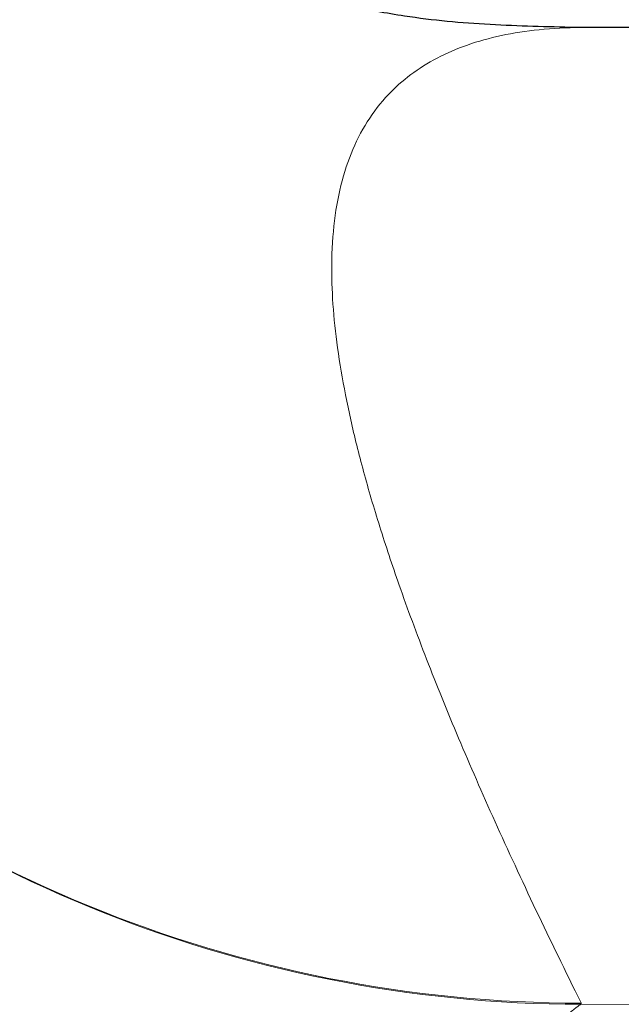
# Model space of a CAD drawing. Header units: millimetres. Extents: x 8 to 424, y 12 to 199.
# Tile 50 of 83: x 58.492 to 58.863, y 193.179 to 193.786. Entities that reach past the tile are written whole.
import ezdxf

# ---------------------------------------------------------------- set-up
doc = ezdxf.new("R2010")
doc.units = ezdxf.units.MM

msp = doc.modelspace()

# ---------------------------------------------------------------- linework, layer by layer
at = {"color": 252, "linetype": 'Continuous', "lineweight": 0}
msp.add_line((58.83846, 193.17941), (58.83835, 193.17871), dxfattribs=at)
at = {"color": 7, "linetype": 'Continuous', "lineweight": 30}
msp.add_arc((57.86014, -1854.71853), 2048.49992, 88.90671343, 89.97273784, dxfattribs=at)
at = {"color": 252, "linetype": 'Continuous', "lineweight": 0}
for centre, radius, start, end in [((58.83857, 193.97921), 0.7998, 225.30733, 269.99241), ((58.83916, 193.97897), 0.80026, 225.31416, 269.94235)]:
    msp.add_arc(centre, radius, start, end, dxfattribs=at)
at = {"color": 7, "linetype": 'Continuous', "lineweight": 30}
msp.add_open_spline([(58.83485, 193.78116), (58.81729, 193.78155), (58.78208, 193.78233), (58.74121, 193.78601), (58.71818, 193.79003), (58.71252, 193.79102)], degree=3, knots=[0, 0, 0, 0, 0.428995, 0.859869, 1, 1, 1, 1], dxfattribs=at)
at = {"color": 252, "linetype": 'Continuous', "lineweight": 0}
for points, knots in [([(58.83485, 193.78116), (58.82624, 193.78075), (58.80901, 193.77994), (58.78611, 193.77592), (58.76538, 193.76984), (58.74704, 193.76152), (58.73103, 193.75099), (58.71674, 193.73767), (58.70458, 193.72118), (58.69494, 193.70113), (58.68834, 193.67823), (58.68476, 193.65246), (58.68421, 193.62542), (58.68615, 193.59764), (58.69002, 193.5696), (58.69594, 193.53959), (58.70389, 193.50758), (58.71386, 193.47359), (58.72661, 193.43521), (58.74263, 193.39195), (58.76238, 193.34328), (58.78488, 193.29174), (58.81008, 193.23734), (58.82868, 193.19911), (58.83843, 193.17948), (58.83846, 193.17941)], [0, 0, 0, 0, 0.04334, 0.08668, 0.13002, 0.173361, 0.216702, 0.260043, 0.309357, 0.358672, 0.407987, 0.457302, 0.506617, 0.547715, 0.588813, 0.62991, 0.671004, 0.712098, 0.753192, 0.802521, 0.85185, 0.901179, 0.950509, 0.999838, 1, 1, 1, 1]), ([(58.83835, 193.17871), (58.83752, 193.1782), (58.83586, 193.17719), (58.83039, 193.17286), (58.82297, 193.16669), (58.81369, 193.15875), (58.80268, 193.14917), (58.78889, 193.13705), (58.77194, 193.12201), (58.75162, 193.10386), (58.72954, 193.08407), (58.70548, 193.06243), (58.67953, 193.03906), (58.6518, 193.01404), (58.62299, 192.98803), (58.59333, 192.96125), (58.5597, 192.93087), (58.5219, 192.89677), (58.47982, 192.85883), (58.437, 192.82026), (58.39364, 192.78127), (58.34999, 192.74207), (58.31631, 192.71186), (58.29723, 192.69478), (58.29275, 192.69078)], [0, 0, 0, 0, 0.035704, 0.071411, 0.105301, 0.139309, 0.17334, 0.20726, 0.250611, 0.294108, 0.337646, 0.381053, 0.427265, 0.473596, 0.519999, 0.566389, 0.61265, 0.673884, 0.735308, 0.79686, 0.858447, 0.919953, 0.981241, 1, 1, 1, 1]), ([(58.83835, 193.17871), (59.60302, 193.1781), (61.13235, 193.17687), (63.42634, 193.17177), (65.72033, 193.16429), (68.01433, 193.15418), (70.30832, 193.14152), (72.60232, 193.12628), (74.89629, 193.10847), (77.23094, 193.08773), (79.60626, 193.06389), (82.02224, 193.03679), (84.43818, 193.00685), (86.8541, 192.97404), (89.27, 192.9384), (91.68588, 192.89985), (94.10171, 192.85866), (95.71222, 192.82878), (96.51748, 192.81385)], [0, 0, 0, 0, 0.060879, 0.121758, 0.182636, 0.243515, 0.304395, 0.365275, 0.426155, 0.487035, 0.551155, 0.615275, 0.679395, 0.743515, 0.807636, 0.871757, 0.935879, 1, 1, 1, 1])]:
    msp.add_open_spline(points, degree=3, knots=knots, dxfattribs=at)

doc.saveas('drawing.dxf')
